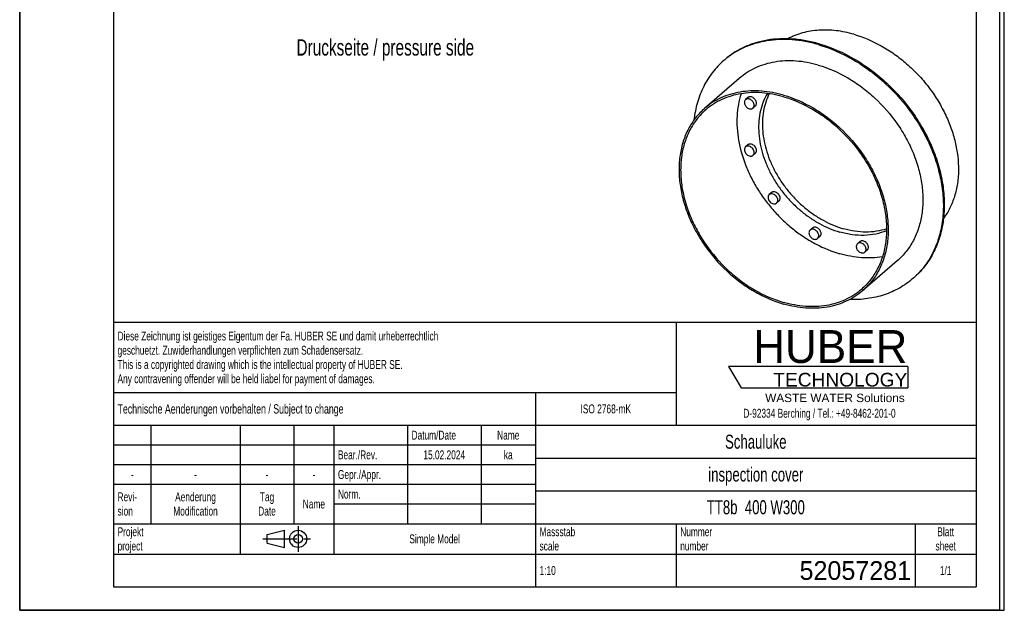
# Model space of a CAD drawing. Header units: millimetres. Extents: x 0 to 2100, y 0 to 2970.
# Tile 1 of 2: x 0 to 2100, y 0 to 1261. Entities that reach past the tile are written whole.
import ezdxf

# ---------------------------------------------------------------- set-up
doc = ezdxf.new("R2010")
doc.units = ezdxf.units.MM
doc.header["$LTSCALE"] = 193.6
doc.linetypes.add('CENTER', pattern=[0.6, 0.375, -0.075, 0.075, -0.075])
doc.layers.get('0').update_dxf_attribs({"linetype": 'CONTINUOUS'})
for name, color, linetype in [('005_AXIS', 7, 'CONTINUOUS'), ('053_NOTES', 7, 'CONTINUOUS'), ('HUBER_Logo_BL1', 7, 'CONTINUOUS')]:
    doc.layers.add(name, color=color, linetype=linetype)
doc.styles.get("Standard").update_dxf_attribs({"font": 'txt', "width": 0.7})
doc.styles.add('TEXTSTYLE_2', font='txt')
doc.styles.add('TEXTSTYLE_3', font='arial.ttf')
doc.styles.add('TEXTSTYLE_5', font='txt')

# ---------------------------------------------------------------- blocks, each defined once
blk = doc.blocks.new('HUBER_LOGO_BL1', base_point=(1705.8, 504.8))
at = {"layer": 'HUBER_Logo_BL1', "color": 5, "linetype": 'Continuous'}
for p, q in [((1894.2, 520.3), (1511.7, 520.3)), ((1511.7, 520.3), (1538.7, 475.3)), ((1894.2, 520.3), (1894.2, 475.3)), ((1538.7, 475.3), (1894.2, 475.3))]:
    blk.add_line(p, q, dxfattribs=at)
at = {"layer": 'HUBER_Logo_BL1', "color": 2, "linetype": 'Continuous', "attachment_point": 3, "line_spacing_factor": 0.78}
for s, insert, char_height, width, style in [('HUBER\\P\\fArial;\\H29.25;TECHNOLOGY ', (1893.2, 598.3), 70.2, 387.672, 'TEXTSTYLE_2'), ('WASTE WATER Solutions', (1887.6, 462.6), 18, 297.033, 'TEXTSTYLE_3')]:
    blk.add_mtext(s, dxfattribs=dict(at, insert=insert, char_height=char_height, width=width, style=style))
at = {"layer": 'HUBER_Logo_BL1', "color": 2, "linetype": 'Continuous', "insert": (1705.8, 430.2), "char_height": 19, "width": 810.893, "attachment_point": 2, "line_spacing_factor": 0.96}
blk.add_mtext('D-92334 Berching / Tel.: +49-8462-201-0', dxfattribs=at)
blk = doc.blocks.new('PROJEKTIONSMETHODE_1_BL2', base_point=(570, 152.5))
at = {"color": 2, "linetype": 'Continuous'}
for p, q in [((527.8, 161.7), (564.5, 170.8)), ((564.5, 134.2), (564.5, 170.8)), ((527.8, 143.3), (527.8, 161.7)), ((527.8, 143.3), (564.5, 134.2))]:
    blk.add_line(p, q, dxfattribs=at)
at = {"color": 2, "linetype": 'CENTER'}
for p, q in [((593.8, 180), (593.8, 125)), ((518.7, 152.5), (621.3, 152.5))]:
    blk.add_line(p, q, dxfattribs=at)
at = {"color": 2, "linetype": 'Continuous'}
for radius in [18.3, 9.17]:
    blk.add_circle((593.8, 152.5), radius, dxfattribs=at)
blk = doc.blocks.new('*T10')
at = {"color": 3, "linetype": 'Continuous'}
for p, q in [((0, 0), (1840, 0)), ((0, 0), (0, -565)), ((1200, 0), (1200, -220)), ((1840, 0), (1840, -565)), ((0, -150), (1200, -150)), ((900, -150), (900, -565)), ((0, -220), (1840, -220)), ((80, -220), (80, -430)), ((270, -220), (270, -495)), ((385, -220), (385, -430)), ((470, -220), (470, -495)), ((627, -220), (627, -430)), ((784, -220), (784, -430)), ((0, -262), (900, -262)), ((900, -290), (1840, -290)), ((0, -304), (900, -304)), ((0, -346), (900, -346)), ((900, -360), (1840, -360)), ((470, -388), (900, -388)), ((0, -430), (1840, -430)), ((1200, -430), (1200, -565)), ((1710, -430), (1710, -565)), ((0, -495), (1840, -495)), ((0, -565), (1840, -565))]:
    blk.add_line(p, q, dxfattribs=at)
at = {"color": 2, "linetype": 'Continuous', "line_spacing_factor": 0.96}
for s, insert, char_height, width, attachment_point in [('Diese Zeichnung ist geistiges Eigentum der Fa. HUBER SE und damit urheberrechtlich \\Pgeschuetzt. Zuwiderhandlungen verpflichten zum Schadensersatz.\\PThis is a copyrighted drawing which is the intellectual property of HUBER SE.\\PAny contravening offender will be held liabel for payment of damages.', (8.75, -19.9), 19, 2214.8571, 1), ('Technische Aenderungen vorbehalten / Subject to change', (8.75, -175), 20, 1524.7619, 1), ('ISO 2768-mK', (1050, -175.5), 19, 332.9524, 2), ('Datum/Date', (635.75, -231.5), 19, 292.2381, 1), ('Name', (842, -231.5), 19, 126.6667, 2), ('Schauluke', (1370, -240), 30, 384.2857, 2), ('Bear./Rev.', (478.75, -273.5), 19, 272.3333, 1), ('ka', (842, -273.5), 19, 61.5238, 2), ('15.02.2024', (705.5, -273.5), 19, 278.6667, 2), ('Gepr./Appr.', (478.75, -315.5), 19, 299.4762, 1), ('inspection cover', (1370, -310), 30, 657.1429, 2), ('-', (40, -315.5), 19, 34.381, 2), ('-', (175, -315.5), 19, 34.381, 2), ('-', (327.5, -315.5), 19, 34.381, 2), ('-', (427.5, -315.5), 19, 34.381, 2), ('Revi-\\Psion', (8.75, -363.3), 19, 138.4286, 1), ('Aenderung\\PModification', (175, -363.3), 19, 303.0952, 2), ('Tag\\PDate', (327.5, -363.3), 19, 117.619, 2), ('Norm. ', (478.75, -357.5), 19, 175.5238, 1), ('TT8b  400 W300', (1370, -380), 30, 705.7143, 2), ('Name', (427.5, -378.5), 19, 126.6667, 2), ('Projekt\\Pproject', (8.75, -437.8), 19, 183.6667, 1), ('Massstab\\Pscale', (908.75, -437.8), 19, 224.381, 1), ('Nummer\\Pnumber', (1208.75, -437.8), 19, 186.381, 1), ('Blatt\\Psheet', (1775, -437.8), 19, 137.5238, 2), ('Simple Model', (685, -453), 19, 328.4286, 2), ('1:10', (908.75, -520.5), 19, 94.0952, 1), ('1/1', (1775, -520.5), 19, 79.619, 2)]:
    blk.add_mtext(s, dxfattribs=dict(at, insert=insert, char_height=char_height, width=width, attachment_point=attachment_point))
at = {"color": 2, "linetype": 'Continuous', "insert": (1701.25, -510), "char_height": 40, "width": 546.6667, "attachment_point": 3, "line_spacing_factor": 0.96, "style": 'TEXTSTYLE_5'}
blk.add_mtext('52057281', dxfattribs=at)

msp = doc.modelspace()

# ---------------------------------------------------------------- linework, layer by layer
at = {"color": 7, "linetype": 'Continuous'}
for p, q in [((0, 0), (0, 2970)), ((0, 0), (0, 2970)), ((2100, 0), (2100, 2970)), ((2100, 0), (2100, 2970)), ((0, 0), (2100, 0)), ((0, 0), (2100, 0))]:
    msp.add_line(p, q, dxfattribs=at)
at = {"color": 3, "linetype": 'Continuous'}
for p, q in [((2090, 2950), (2090, 0)), ((0, 1485), (0, 0)), ((2090, 0), (0, 0))]:
    msp.add_line(p, q, dxfattribs=at)
at = {"color": 5, "linetype": 'Continuous'}
for p, q in [((200, 2900), (200, 50)), ((2040, 2900), (2040, 50)), ((200, 50), (2040, 50))]:
    msp.add_line(p, q, dxfattribs=at)
at = {"layer": '005_AXIS', "color": 7, "linetype": 'Continuous'}
for p, q in [((1503.618, 1175.503), (1501.618, 1173.771)), ((1534.678, 1135.597), (1460.678, 1071.511)), ((1553.179, 1094.619), (1548.179, 1090.289)), ((1568.891, 1076.477), (1563.891, 1072.147)), ((1553.179, 993.755), (1548.179, 989.424)), ((1568.891, 975.612), (1563.891, 971.282)), ((1603.612, 891.845), (1598.612, 887.514)), ((1619.323, 873.702), (1614.323, 869.372)), ((1690.963, 816.196), (1685.963, 811.866)), ((1706.675, 798.054), (1701.675, 793.724)), ((1791.828, 787.079), (1786.828, 782.749)), ((1807.539, 768.937), (1802.539, 764.606)), ((1871.824, 746.294), (1797.824, 682.208)), ((1906.884, 709.851), (1904.884, 708.119))]:
    msp.add_line(p, q, dxfattribs=at)
for centre, radius, start, end in [((1615.041, 1042.802), 173.256, 130.018771, 130.893373), ((1603.108, 882.335), 6.859, 130.959236, 145.318271), ((1609.827, 874.552), 6.859, 310.959236, 325.318271), ((1614.827, 878.882), 6.859, 310.959344, 325.318309), ((1791.461, 839.089), 173.257, 310.893429, 311.768038)]:
    msp.add_arc(centre, radius, start, end, dxfattribs=at)
for points, knots in [([(1779.251, 1229.765), (1766.84, 1233.348), (1742.026, 1238.49), (1710.708, 1239.448), (1686.801, 1236.686), (1669.744, 1232.951), (1653.487, 1227.554), (1643.191, 1222.84), (1638.234, 1220.225)], [0, 0, 0, 0, 0.26775761, 0.52258805, 0.64557159, 0.76586048, 0.88384308, 1, 1, 1, 1]), ([(1705.251, 1209.413), (1695.868, 1212.122), (1677.108, 1216.562), (1648.864, 1220.185), (1621.242, 1220.628), (1594.562, 1217.878), (1569.129, 1211.956), (1545.243, 1202.922), (1523.191, 1190.877), (1509.858, 1180.907), (1503.618, 1175.503)], [0, 0, 0, 0, 0.13747064, 0.27081501, 0.40006554, 0.52545404, 0.6474189, 0.76659898, 0.88380978, 1, 1, 1, 1]), ([(1703.251, 1207.681), (1693.991, 1210.354), (1675.478, 1214.748), (1647.603, 1218.384), (1620.326, 1218.925), (1593.954, 1216.358), (1568.782, 1210.702), (1545.096, 1202.011), (1523.174, 1190.382), (1509.87, 1180.727), (1503.63, 1175.487)], [0, 0, 0, 0, 0.13736368, 0.27066082, 0.39991917, 0.52535751, 0.64739282, 0.76663518, 0.88386636, 1, 1, 1, 1]), ([(1779.251, 1229.765), (1799.476, 1223.926), (1829.234, 1211.147), (1865.762, 1188.026), (1892.07, 1167.302), (1916.417, 1143.812), (1938.396, 1117.955), (1957.628, 1090.176), (1973.781, 1060.955), (1986.577, 1030.778), (1998.653, 990.703), (2003.697, 950.056), (2000.625, 911.029), (1994.496, 883.883), (1984.592, 858.849), (1975.469, 843.695), (1970.366, 836.681)], [0, 0, 0, 0, 0.12650161, 0.1924242, 0.25953617, 0.32736512, 0.39540432, 0.46313714, 0.5300614, 0.59571386, 0.65969496, 0.78128197, 0.83886404, 0.89430596, 0.9478742, 1, 1, 1, 1]), ([(1703.251, 1207.681), (1729.334, 1200.152), (1767.639, 1183.267), (1814.19, 1152.47), (1858.592, 1115.508), (1896.968, 1071.414), (1927.471, 1022.337), (1945.839, 983.952), (1957.197, 950.974), (1963.672, 924.491), (1968.306, 898.571), (1970.869, 866.624), (1968.59, 829.365), (1960.95, 794.289), (1950.118, 767.253), (1938.955, 747.557), (1929.447, 733.861), (1918.793, 721.213), (1910.953, 713.512), (1906.87, 709.866)], [0, 0, 0, 0, 0.12837506, 0.1954064, 0.26362076, 0.40109977, 0.4693568, 0.53645661, 0.60189531, 0.63387592, 0.66530019, 0.72633806, 0.78493684, 0.84118785, 0.89539413, 0.9219096, 0.94812113, 0.97411899, 1, 1, 1, 1]), ([(1705.251, 1209.413), (1731.469, 1201.845), (1769.967, 1184.844), (1816.717, 1153.819), (1861.277, 1116.581), (1899.73, 1072.162), (1930.203, 1022.745), (1948.486, 984.12), (1959.722, 950.955), (1966.067, 924.341), (1970.551, 898.311), (1972.893, 866.253), (1970.29, 828.911), (1962.275, 793.818), (1951.094, 766.836), (1939.642, 747.225), (1929.911, 733.612), (1919.032, 721.067), (1911.041, 713.451), (1906.884, 709.851)], [0, 0, 0, 0, 0.12850487, 0.19561295, 0.26390282, 0.40149873, 0.46978621, 0.53689047, 0.60230527, 0.63426363, 0.66565911, 0.72662218, 0.78513154, 0.84129163, 0.89542243, 0.92191233, 0.94810924, 0.97410558, 1, 1, 1, 1]), ([(1501.618, 1173.771), (1497.229, 1169.97), (1488.808, 1161.902), (1477.417, 1148.554), (1467.315, 1134.022), (1455.552, 1113.03), (1444.384, 1084.088), (1439.593, 1059.534), (1438.146, 1046.926)], [0, 0, 0, 0, 0.12006839, 0.24066325, 0.36229239, 0.48542776, 0.73758052, 1, 1, 1, 1]), ([(1703.251, 1163.947), (1687.818, 1168.402), (1664.256, 1172.824), (1633.019, 1173.323), (1610.71, 1171.024), (1589.448, 1166.073), (1569.478, 1158.52), (1551.042, 1148.45), (1539.895, 1140.115), (1534.678, 1135.597)], [0, 0, 0, 0, 0.27054309, 0.39984182, 0.52527707, 0.64728743, 0.76651195, 0.88376646, 1, 1, 1, 1]), ([(1703.251, 1163.947), (1725.17, 1157.619), (1757.356, 1143.406), (1796.441, 1117.468), (1833.695, 1086.335), (1865.844, 1049.2), (1891.32, 1007.885), (1906.605, 975.593), (1915.998, 947.866), (1921.304, 925.615), (1925.052, 903.853), (1927.01, 877.051), (1924.834, 845.832), (1918.133, 816.493), (1908.786, 793.935), (1899.211, 777.54), (1891.076, 766.158), (1881.98, 755.67), (1875.299, 749.303), (1871.824, 746.293)], [0, 0, 0, 0, 0.12850489, 0.19561297, 0.26390284, 0.40149876, 0.46978625, 0.5368905, 0.60230531, 0.63426366, 0.66565915, 0.7266222, 0.78513156, 0.84129164, 0.89542244, 0.92191233, 0.94810924, 0.97410558, 1, 1, 1, 1]), ([(1629.251, 1099.861), (1613.818, 1104.316), (1590.256, 1108.738), (1559.019, 1109.237), (1536.71, 1106.938), (1515.448, 1101.987), (1495.478, 1094.434), (1477.042, 1084.364), (1465.895, 1076.029), (1460.678, 1071.511)], [0, 0, 0, 0, 0.27054309, 0.39984182, 0.52527707, 0.64728743, 0.76651195, 0.88376646, 1, 1, 1, 1]), ([(1629.251, 1096.397), (1614.058, 1100.783), (1590.862, 1105.136), (1560.11, 1105.627), (1538.147, 1103.364), (1517.216, 1098.49), (1497.556, 1091.054), (1479.406, 1081.141), (1468.432, 1072.935), (1463.297, 1068.488)], [0, 0, 0, 0, 0.27054309, 0.39984182, 0.52527707, 0.64728743, 0.76651195, 0.88376646, 1, 1, 1, 1]), ([(1538.449, 1102.948), (1536.045, 1095.378), (1532.218, 1079.628), (1529.49, 1055.078), (1529.708, 1029.55), (1533.971, 994.198), (1544.099, 958.795), (1559.292, 924.59), (1573.361, 899.366), (1589.771, 875.235), (1608.308, 852.511), (1628.723, 831.497), (1650.746, 812.473), (1674.091, 795.688), (1706.125, 776.848), (1731.83, 766.274), (1749.251, 761.245)], [0, 0, 0, 0, 0.05405604, 0.10992414, 0.16770642, 0.22739788, 0.35186322, 0.41634892, 0.48188971, 0.54813443, 0.61470581, 0.68121473, 0.74727431, 0.81251409, 0.87659431, 1, 1, 1, 1]), ([(1556.035, 1091.61), (1555.316, 1091.818), (1553.877, 1092.089), (1551.74, 1092.009), (1549.788, 1091.428), (1548.666, 1090.711), (1548.179, 1090.289)], [0, 0, 0, 0, 0.27096637, 0.52564928, 0.76673154, 1, 1, 1, 1]), ([(1561.035, 1095.94), (1560.316, 1096.148), (1558.877, 1096.419), (1556.74, 1096.34), (1554.788, 1095.759), (1553.666, 1095.041), (1553.179, 1094.619)], [0, 0, 0, 0, 0.27096631, 0.52564921, 0.76673157, 1, 1, 1, 1]), ([(1568.891, 1076.477), (1569.541, 1077.04), (1570.66, 1078.476), (1571.48, 1081.159), (1571.443, 1084.157), (1570.583, 1087.237), (1568.974, 1090.175), (1566.071, 1093.534), (1563.117, 1095.339), (1561.035, 1095.94)], [0, 0, 0, 0, 0.10439591, 0.21471051, 0.33432478, 0.46329983, 0.59898934, 0.73710066, 1, 1, 1, 1]), ([(1594.736, 1103.65), (1591.372, 1097.979), (1585.481, 1085.878), (1579.45, 1066.282), (1576.189, 1045.317), (1575.58, 1015.524), (1580.788, 984.883), (1591.025, 954.859), (1601.376, 932.391), (1614.108, 910.715), (1629.016, 890.169), (1645.862, 871.084), (1664.372, 853.766), (1684.26, 838.491), (1711.777, 821.423), (1734.095, 811.953), (1749.251, 807.577)], [0, 0, 0, 0, 0.05251019, 0.10663724, 0.16270645, 0.22089182, 0.34337534, 0.40754927, 0.47321709, 0.53998873, 0.6074232, 0.67504998, 0.74239011, 0.80897722, 0.8743787, 1, 1, 1, 1]), ([(1598.649, 1103.053), (1595.738, 1097.25), (1590.744, 1084.975), (1585.941, 1065.356), (1583.777, 1044.564), (1584.452, 1015.261), (1590.578, 985.388), (1601.409, 956.247), (1612.032, 934.541), (1624.867, 913.656), (1639.721, 893.902), (1656.368, 875.579), (1674.554, 858.967), (1694.01, 844.314), (1720.859, 827.922), (1742.564, 818.797), (1757.296, 814.544)], [0, 0, 0, 0, 0.05289874, 0.10750984, 0.16408337, 0.22273067, 0.3458586, 0.4101525, 0.47580523, 0.54243646, 0.60962357, 0.67692062, 0.74387709, 0.81005665, 0.87505602, 1, 1, 1, 1]), ([(1629.251, 1099.861), (1651.17, 1093.534), (1683.356, 1079.32), (1722.441, 1053.382), (1759.695, 1022.25), (1791.844, 985.114), (1817.32, 943.799), (1832.605, 911.507), (1841.998, 883.78), (1847.304, 861.529), (1851.052, 839.767), (1853.01, 812.965), (1850.834, 781.747), (1844.133, 752.407), (1834.786, 729.849), (1825.211, 713.454), (1817.076, 702.072), (1807.98, 691.584), (1801.299, 685.217), (1797.824, 682.208)], [0, 0, 0, 0, 0.12850489, 0.19561297, 0.26390284, 0.40149876, 0.46978625, 0.5368905, 0.60230531, 0.63426366, 0.66565915, 0.7266222, 0.78513156, 0.84129164, 0.89542244, 0.92191233, 0.94810924, 0.97410558, 1, 1, 1, 1]), ([(1629.251, 1096.397), (1650.83, 1090.168), (1682.515, 1076.175), (1720.994, 1050.64), (1757.669, 1019.991), (1789.318, 983.432), (1814.398, 942.759), (1829.446, 910.969), (1838.694, 883.672), (1843.916, 861.767), (1847.607, 840.343), (1849.534, 813.958), (1847.391, 783.224), (1840.795, 754.341), (1831.593, 732.132), (1822.167, 715.992), (1814.158, 704.787), (1805.204, 694.462), (1798.627, 688.194), (1795.206, 685.231)], [0, 0, 0, 0, 0.12850489, 0.19561297, 0.26390284, 0.40149876, 0.46978625, 0.5368905, 0.60230531, 0.63426366, 0.66565915, 0.7266222, 0.78513156, 0.84129164, 0.89542244, 0.92191233, 0.94810924, 0.97410558, 1, 1, 1, 1]), ([(1460.678, 1071.511), (1457.203, 1068.502), (1450.522, 1062.135), (1441.427, 1051.647), (1433.292, 1040.265), (1423.717, 1023.87), (1414.369, 1001.311), (1407.669, 971.972), (1405.492, 940.754), (1407.45, 913.952), (1411.199, 892.19), (1416.504, 869.939), (1425.897, 842.212), (1441.183, 809.92), (1466.659, 768.605), (1498.807, 731.469), (1536.061, 700.337), (1575.147, 674.399), (1607.332, 660.185), (1629.251, 653.858)], [0, 0, 0, 0, 0.02589442, 0.05189076, 0.07808767, 0.10457756, 0.15870836, 0.21486844, 0.2733778, 0.33434085, 0.36573634, 0.39769469, 0.4631095, 0.53021375, 0.59850124, 0.73609716, 0.80438703, 0.87149511, 1, 1, 1, 1]), ([(1548.179, 1090.289), (1547.529, 1089.726), (1546.41, 1088.291), (1545.59, 1085.607), (1545.627, 1082.609), (1546.487, 1079.529), (1548.096, 1076.592), (1550.999, 1073.232), (1553.953, 1071.427), (1556.035, 1070.826)], [0, 0, 0, 0, 0.10439592, 0.21471063, 0.33432502, 0.46330012, 0.5989896, 0.73710084, 1, 1, 1, 1]), ([(1563.891, 1072.147), (1564.541, 1072.71), (1565.66, 1074.145), (1566.48, 1076.829), (1566.443, 1079.827), (1565.583, 1082.907), (1563.974, 1085.845), (1561.071, 1089.204), (1558.117, 1091.009), (1556.035, 1091.61)], [0, 0, 0, 0, 0.10439592, 0.21471063, 0.33432502, 0.46330012, 0.5989896, 0.73710084, 1, 1, 1, 1]), ([(1556.035, 1070.826), (1556.754, 1070.618), (1558.193, 1070.348), (1560.33, 1070.427), (1562.282, 1071.008), (1563.404, 1071.725), (1563.891, 1072.147)], [0, 0, 0, 0, 0.27096637, 0.52564928, 0.76673154, 1, 1, 1, 1]), ([(1463.297, 1068.488), (1459.875, 1065.525), (1453.299, 1059.256), (1444.344, 1048.932), (1436.336, 1037.727), (1426.909, 1021.587), (1417.707, 999.378), (1411.111, 970.495), (1408.968, 939.761), (1410.895, 913.375), (1414.586, 891.952), (1419.809, 870.046), (1429.056, 842.75), (1444.104, 810.959), (1469.185, 770.287), (1500.834, 733.728), (1537.509, 703.079), (1575.987, 677.544), (1607.673, 663.551), (1629.251, 657.322)], [0, 0, 0, 0, 0.02589442, 0.05189076, 0.07808767, 0.10457756, 0.15870836, 0.21486844, 0.2733778, 0.33434085, 0.36573634, 0.39769469, 0.4631095, 0.53021375, 0.59850124, 0.73609716, 0.80438703, 0.87149511, 1, 1, 1, 1]), ([(1548.179, 989.424), (1547.78, 989.079), (1547.054, 988.282), (1545.968, 986.335), (1545.427, 983.347), (1546.085, 979.57), (1547.891, 975.918), (1550.637, 972.788), (1554.017, 970.529), (1557.664, 969.4), (1560.136, 969.537), (1561.231, 969.853)], [0, 0, 0, 0, 0.05276002, 0.10673071, 0.22136343, 0.3480019, 0.48425091, 0.62398378, 0.75987721, 0.88593087, 1, 1, 1, 1]), ([(1550.839, 990.853), (1550.348, 990.711), (1549.4, 990.331), (1548.558, 989.752), (1548.179, 989.424)], [0, 0, 0, 0, 0.50514515, 1, 1, 1, 1]), ([(1563.891, 971.282), (1564.29, 971.627), (1565.016, 972.425), (1566.102, 974.372), (1566.643, 977.36), (1565.985, 981.136), (1564.179, 984.789), (1561.433, 987.918), (1558.053, 990.178), (1554.406, 991.307), (1551.934, 991.17), (1550.839, 990.853)], [0, 0, 0, 0, 0.05276002, 0.10673071, 0.22136343, 0.3480019, 0.48425091, 0.62398378, 0.75987721, 0.88593087, 1, 1, 1, 1]), ([(1555.839, 995.183), (1555.348, 995.042), (1554.4, 994.661), (1553.558, 994.083), (1553.179, 993.755)], [0, 0, 0, 0, 0.50514513, 1, 1, 1, 1]), ([(1568.891, 975.612), (1569.29, 975.958), (1570.016, 976.755), (1571.102, 978.702), (1571.643, 981.69), (1570.985, 985.467), (1569.179, 989.119), (1566.433, 992.248), (1563.053, 994.508), (1559.406, 995.637), (1556.934, 995.5), (1555.839, 995.183)], [0, 0, 0, 0, 0.05276002, 0.10673069, 0.22136333, 0.34800175, 0.48425076, 0.62398365, 0.75987713, 0.88593084, 1, 1, 1, 1]), ([(1561.231, 969.853), (1561.722, 969.995), (1562.67, 970.376), (1563.512, 970.954), (1563.891, 971.282)], [0, 0, 0, 0, 0.50514515, 1, 1, 1, 1]), ([(1597.467, 886.238), (1597.143, 885.77), (1596.596, 884.729), (1596.133, 882.986), (1596.022, 881.096), (1596.352, 878.414), (1597.648, 875.068), (1600.284, 871.593), (1603.707, 868.981), (1606.973, 867.771), (1609.544, 867.567), (1611.332, 867.788), (1612.96, 868.377), (1613.904, 869.009), (1614.323, 869.372)], [0, 0, 0, 0, 0.05446213, 0.11136477, 0.17133785, 0.23453935, 0.36882817, 0.50902063, 0.64709984, 0.77584461, 0.83571877, 0.89253468, 0.94693688, 1, 1, 1, 1]), ([(1615.467, 870.649), (1615.791, 871.117), (1616.339, 872.158), (1616.802, 873.9), (1616.912, 875.791), (1616.583, 878.472), (1615.287, 881.818), (1612.65, 885.293), (1609.228, 887.906), (1605.962, 889.116), (1603.391, 889.32), (1601.603, 889.099), (1599.975, 888.509), (1599.031, 887.877), (1598.612, 887.514)], [0, 0, 0, 0, 0.05446213, 0.11136477, 0.17133785, 0.23453935, 0.36882817, 0.50902063, 0.64709984, 0.77584461, 0.83571877, 0.89253468, 0.94693688, 1, 1, 1, 1]), ([(1620.467, 874.979), (1620.791, 875.447), (1621.339, 876.488), (1621.802, 878.231), (1621.912, 880.121), (1621.583, 882.803), (1620.287, 886.148), (1617.65, 889.624), (1614.228, 892.236), (1610.962, 893.446), (1608.391, 893.65), (1606.603, 893.429), (1604.975, 892.839), (1604.031, 892.208), (1603.612, 891.845)], [0, 0, 0, 0, 0.05446214, 0.11136478, 0.17133788, 0.23453939, 0.36882824, 0.50902072, 0.64709992, 0.77584467, 0.83571881, 0.89253471, 0.94693688, 1, 1, 1, 1]), ([(1685.963, 811.866), (1685.558, 811.515), (1684.82, 810.702), (1683.726, 808.715), (1683.426, 806.962), (1683.426, 805.795)], [0, 0, 0, 0, 0.23802123, 0.48167968, 1, 1, 1, 1]), ([(1683.426, 805.795), (1683.426, 803.553), (1684.543, 800.075), (1687.338, 796.345), (1690.066, 794.018), (1693.134, 792.465), (1696.291, 791.82), (1698.828, 792.131), (1700.571, 792.893), (1701.33, 793.425), (1701.675, 793.724)], [0, 0, 0, 0, 0.25633961, 0.39433815, 0.53136793, 0.66228873, 0.783605, 0.8948469, 0.94787535, 1, 1, 1, 1]), ([(1704.211, 799.795), (1704.211, 802.036), (1703.095, 805.514), (1700.299, 809.245), (1697.572, 811.571), (1694.504, 813.124), (1691.347, 813.77), (1688.81, 813.459), (1687.066, 812.697), (1686.307, 812.164), (1685.963, 811.866)], [0, 0, 0, 0, 0.25633961, 0.39433815, 0.53136793, 0.66228873, 0.783605, 0.8948469, 0.94787535, 1, 1, 1, 1]), ([(1709.211, 804.125), (1709.211, 806.366), (1708.095, 809.844), (1705.299, 813.575), (1702.572, 815.902), (1699.504, 817.455), (1696.347, 818.1), (1693.81, 817.789), (1692.066, 817.027), (1691.307, 816.494), (1690.963, 816.196)], [0, 0, 0, 0, 0.25633972, 0.3943383, 0.5313681, 0.66228887, 0.78360508, 0.89484692, 0.94787534, 1, 1, 1, 1]), ([(1701.675, 793.724), (1702.08, 794.075), (1702.817, 794.888), (1703.911, 796.875), (1704.211, 798.627), (1704.211, 799.795)], [0, 0, 0, 0, 0.23802123, 0.48167968, 1, 1, 1, 1]), ([(1706.675, 798.054), (1707.08, 798.405), (1707.817, 799.218), (1708.911, 801.205), (1709.211, 802.957), (1709.211, 804.125)], [0, 0, 0, 0, 0.23802121, 0.48167967, 1, 1, 1, 1]), ([(1848.742, 810.282), (1841.41, 807.253), (1825.816, 802.557), (1801.067, 799.842), (1775.167, 801.362), (1757.891, 805.083), (1749.251, 807.577)], [0, 0, 0, 0, 0.23490711, 0.47887161, 0.73369061, 1, 1, 1, 1]), ([(1848.779, 814.266), (1841.858, 811.959), (1827.319, 808.501), (1804.553, 806.892), (1780.912, 808.78), (1765.17, 812.271), (1757.296, 814.544)], [0, 0, 0, 0, 0.23585933, 0.48045025, 0.73503224, 1, 1, 1, 1]), ([(1786.828, 782.749), (1786.476, 782.445), (1785.83, 781.755), (1784.815, 780.098), (1784.157, 777.569), (1784.396, 774.283), (1785.164, 772.13), (1785.684, 771.08)], [0, 0, 0, 0, 0.11092564, 0.22384698, 0.46108953, 0.72027903, 1, 1, 1, 1]), ([(1803.684, 776.276), (1802.849, 777.963), (1800.568, 781.001), (1796.651, 783.559), (1793.274, 784.48), (1790.858, 784.551), (1788.638, 784), (1787.369, 783.218), (1786.828, 782.749)], [0, 0, 0, 0, 0.27610657, 0.54428071, 0.66904991, 0.78560686, 0.89494332, 1, 1, 1, 1]), ([(1808.684, 780.606), (1807.849, 782.293), (1805.568, 785.331), (1801.651, 787.889), (1798.274, 788.81), (1795.858, 788.881), (1793.638, 788.33), (1792.369, 787.548), (1791.828, 787.079)], [0, 0, 0, 0, 0.27610661, 0.54428078, 0.66904995, 0.78560686, 0.89494331, 1, 1, 1, 1]), ([(1807.539, 768.937), (1807.891, 769.241), (1808.537, 769.931), (1809.552, 771.587), (1810.21, 774.117), (1809.971, 777.403), (1809.203, 779.556), (1808.684, 780.606)], [0, 0, 0, 0, 0.11092564, 0.22384699, 0.46108958, 0.72027908, 1, 1, 1, 1]), ([(1840.035, 754.688), (1832.835, 753.496), (1818.045, 752.005), (1787.448, 752.539), (1764.368, 756.881), (1749.251, 761.245)], [0, 0, 0, 0, 0.23884998, 0.4850247, 1, 1, 1, 1]), ([(1785.684, 771.08), (1786.519, 769.392), (1788.799, 766.354), (1792.716, 763.796), (1796.093, 762.875), (1798.509, 762.804), (1800.729, 763.355), (1801.998, 764.138), (1802.539, 764.606)], [0, 0, 0, 0, 0.27610657, 0.54428071, 0.66904991, 0.78560686, 0.89494332, 1, 1, 1, 1]), ([(1802.539, 764.606), (1802.891, 764.911), (1803.537, 765.6), (1804.552, 767.257), (1805.21, 769.786), (1804.971, 773.073), (1804.203, 775.226), (1803.684, 776.276)], [0, 0, 0, 0, 0.11092564, 0.22384698, 0.46108953, 0.72027903, 1, 1, 1, 1]), ([(1904.884, 708.119), (1900.494, 704.317), (1891.304, 697.135), (1876.463, 687.766), (1860.634, 679.842), (1838.172, 671.199), (1807.925, 664.281), (1782.933, 663.05), (1770.245, 663.42)], [0, 0, 0, 0, 0.12006691, 0.24066046, 0.36228863, 0.48542351, 0.73757704, 1, 1, 1, 1]), ([(1795.206, 685.231), (1790.07, 680.784), (1779.096, 672.578), (1760.946, 662.664), (1741.286, 655.229), (1720.355, 650.355), (1698.392, 648.092), (1667.641, 648.582), (1644.444, 652.936), (1629.251, 657.322)], [0, 0, 0, 0, 0.11623354, 0.23348805, 0.35271257, 0.47472293, 0.60015818, 0.72945691, 1, 1, 1, 1]), ([(1797.824, 682.208), (1792.608, 677.69), (1781.461, 669.354), (1763.024, 659.285), (1743.054, 651.732), (1721.792, 646.781), (1699.483, 644.482), (1668.246, 644.98), (1644.684, 649.403), (1629.251, 653.858)], [0, 0, 0, 0, 0.11623354, 0.23348805, 0.35271257, 0.47472293, 0.60015818, 0.72945691, 1, 1, 1, 1])]:
    msp.add_open_spline(points, degree=3, knots=knots, dxfattribs=at)

# ---------------------------------------------------------------- block references
msp.add_blockref('*T10', (200, 615))
at = {"color": 2, "linetype": 'Continuous'}
msp.add_blockref('PROJEKTIONSMETHODE_1_BL2', (570, 152.5), dxfattribs=at)
at = {"layer": 'HUBER_Logo_BL1'}
msp.add_blockref('HUBER_LOGO_BL1', (1705.796, 504.774), dxfattribs=at)

# ---------------------------------------------------------------- texts
at = {"layer": '053_NOTES', "color": 2, "linetype": 'Continuous', "insert": (779.767, 1219.317), "char_height": 35, "width": 966.25, "attachment_point": 2, "line_spacing_factor": 0.9}
msp.add_mtext('Druckseite / pressure side', dxfattribs=at)

doc.saveas('drawing.dxf')
